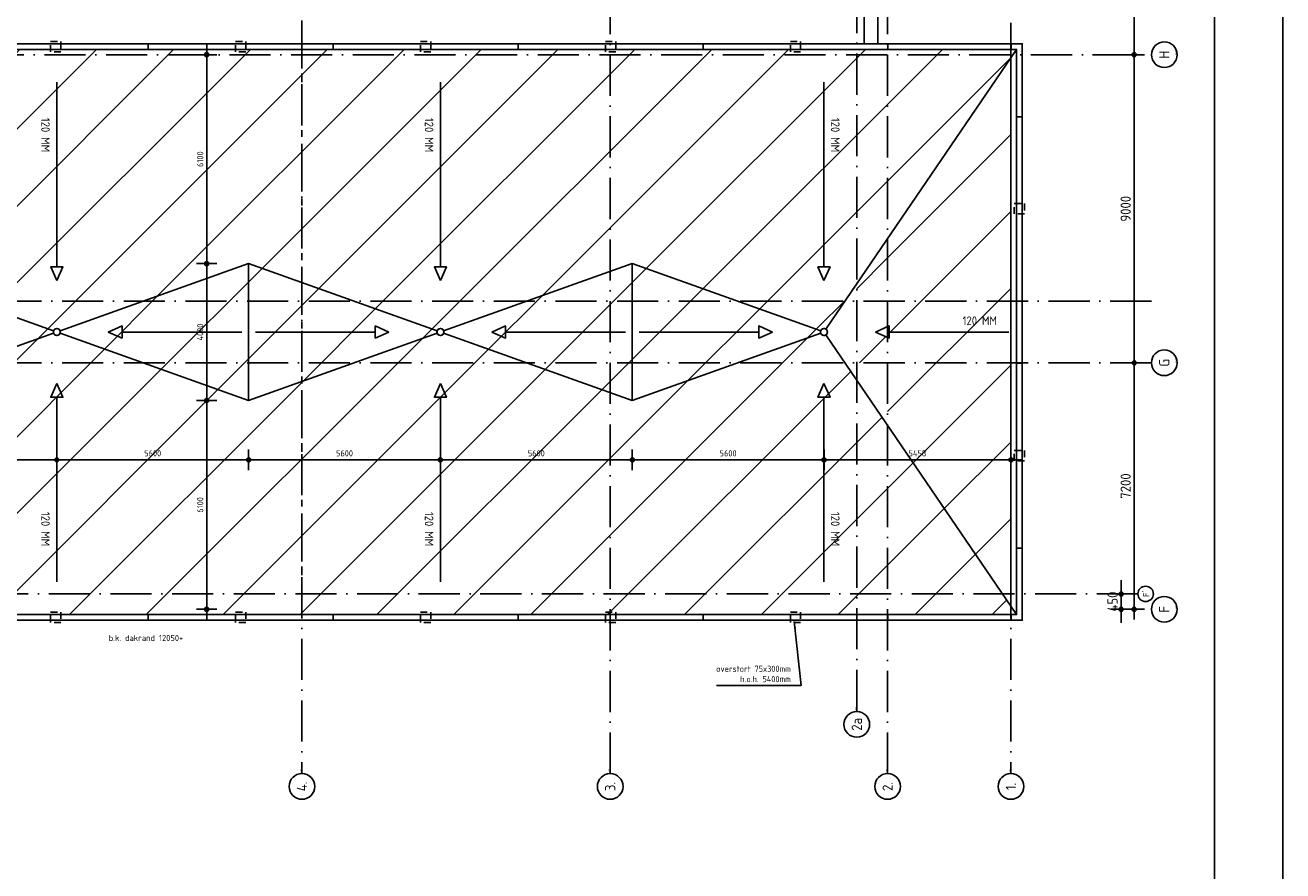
# Model space of a CAD drawing. Extents: x -9573 to 237800, y 0 to 168200.
# Tile 33 of 35: x 201078 to 237800, y 78140 to 102845. Entities that reach past the tile are written whole.
import ezdxf
from ezdxf.enums import TextEntityAlignment as Align

# ---------------------------------------------------------------- set-up
doc = ezdxf.new("R2010")
doc.units = 0
doc.header["$LTSCALE"] = 200
doc.linetypes.add('DASHDOT', pattern=[9, 6, -1.5, 0, -1.5])
doc.linetypes.add('HIDDEN', pattern=[2, 1, -1])
doc.layers.get('0').update_dxf_attribs({"linetype": 'CONTINUOUS'})
doc.layers.get('DEFPOINTS').update_dxf_attribs({"linetype": 'CONTINUOUS'})
for name, color, linetype in [('00KAD025', 2, 'CONTINUOUS'), ('00KAD070', 5, 'CONTINUOUS'), ('AL$1----_MAATVOERING', 7, 'CONTINUOUS'), ('AL$2A---_KADER', 7, 'CONTINUOUS'), ('AL$7----_STRAMIEN', 1, 'DASHDOT'), ('AL27----_DAKEN', 7, 'CONTINUOUS'), ('AL27---_DAKAFSCHOT', 7, 'CONTINUOUS'), ('ALN-----_BLOCKNAAM', 2, 'CONTINUOUS'), ('BL$4----', 7, 'CONTINUOUS'), ('MV-STRAMIEN', 7, 'CONTINUOUS')]:
    doc.layers.add(name, color=color, linetype=linetype)
doc.styles.get("Standard").update_dxf_attribs({"font": 'ISOCP'})
doc.dimstyles.new('018RADI100UIT', dxfattribs={"dimscale": 100, "dimtxt": 1.8, "dimasz": 2, "dimexe": 2, "dimexo": 3, "dimgap": 1, "dimtad": 1, "dimdec": 4, "dimrnd": 1, "dimtxsty": 'STANDARD', "dimblk1": 'MSTR3', "dimblk2": 'MSTR3', "dimcen": 3, "dimdle": 1.25, "dimse1": 1, "dimse2": 1, "dimclrd": 7, "dimclre": 1, "dimazin": 3, "dimtfac": 0.75, "dimtdec": 4, "dimtofl": 0, "dimtmove": 0, "dimatfit": 3, "dimtvp": 1.5, "dimtolj": 1, "dimtzin": 0})
doc.dimstyles.new('018STIP100UIT', dxfattribs={"dimscale": 100, "dimtxt": 1.8, "dimasz": 2, "dimexe": 2, "dimexo": 3, "dimgap": 1, "dimtad": 1, "dimdec": 4, "dimrnd": 1, "dimtxsty": 'STANDARD', "dimblk": 'MSTR3', "dimblk1": 'MSTR3', "dimblk2": 'MSTR3', "dimsah": 1, "dimcen": 3, "dimdle": 1.25, "dimse1": 1, "dimse2": 1, "dimclrd": 256, "dimclre": 1, "dimclrt": 7, "dimazin": 3, "dimtfac": 0.75, "dimtdec": 4, "dimtix": 1, "dimtmove": 0, "dimatfit": 3, "dimtvp": 1.5, "dimtolj": 1, "dimtzin": 0})
doc.dimstyles.new('030STIP100UIT', dxfattribs={"dimscale": 100, "dimtxt": 3, "dimasz": 2, "dimexe": 2, "dimexo": 3, "dimgap": 1, "dimtad": 1, "dimdec": 4, "dimrnd": 1, "dimtxsty": 'STANDARD', "dimblk": 'MSTR3', "dimcen": 3, "dimdle": 1.25, "dimse1": 1, "dimse2": 1, "dimclrd": 7, "dimclre": 1, "dimazin": 3, "dimtfac": 0.75, "dimtdec": 4, "dimtix": 1, "dimtmove": 0, "dimatfit": 3, "dimtvp": 1.5, "dimtolj": 1, "dimtzin": 0})

# ---------------------------------------------------------------- blocks, each defined once
blk = doc.blocks.new('MSTR3')
at = {"color": 0, "linetype": 'CONTINUOUS'}
for p, q in [((-1, 0), (0, 0)), ((0, 1.5), (0, 0)), ((0, 0), (0, -1.5)), ((0, 0), (1.5, 0))]:
    blk.add_line(p, q, dxfattribs=at)
blk.add_circle((0, 0), 0.3, dxfattribs=at)
blk = doc.blocks.new('*D40')
at = {"linetype": 'BYBLOCK'}
blk.add_line((196603, 90147), (201803, 90147), dxfattribs=at)
at = {"layer": 'DEFPOINTS', "color": 0, "linetype": 'BYBLOCK'}
for p in [(202003, 93880), (196403, 91880), (202003, 90147)]:
    blk.add_point(p, dxfattribs=at)
at = {"linetype": 'BYBLOCK', "xscale": 200, "yscale": 200, "zscale": 200, "rotation": 180}
blk.add_blockref('MSTR3', (196403, 90147), dxfattribs=at)
at = {"linetype": 'BYBLOCK', "xscale": 200, "yscale": 200, "zscale": 200}
blk.add_blockref('MSTR3', (202003, 90147), dxfattribs=at)
at = {"color": 7, "linetype": 'BYBLOCK', "insert": (199203, 90337), "char_height": 180, "attachment_point": 5}
blk.add_mtext('\\A1;5600', dxfattribs=at)
blk = doc.blocks.new('*D41')
at = {"linetype": 'BYBLOCK'}
blk.add_line((202203, 90147), (207403, 90147), dxfattribs=at)
at = {"layer": 'DEFPOINTS', "color": 0, "linetype": 'BYBLOCK'}
for p in [(202003, 93880), (207603, 91880), (207603, 90147)]:
    blk.add_point(p, dxfattribs=at)
at = {"linetype": 'BYBLOCK', "xscale": 200, "yscale": 200, "zscale": 200, "rotation": 180}
blk.add_blockref('MSTR3', (202003, 90147), dxfattribs=at)
at = {"linetype": 'BYBLOCK', "xscale": 200, "yscale": 200, "zscale": 200}
blk.add_blockref('MSTR3', (207603, 90147), dxfattribs=at)
at = {"color": 7, "linetype": 'BYBLOCK', "insert": (204803, 90337), "char_height": 180, "attachment_point": 5}
blk.add_mtext('\\A1;5600', dxfattribs=at)
blk = doc.blocks.new('*D42')
at = {"linetype": 'BYBLOCK'}
blk.add_line((207803, 90147), (213003, 90147), dxfattribs=at)
at = {"layer": 'DEFPOINTS', "color": 0, "linetype": 'BYBLOCK'}
for p in [(213203, 93880), (207603, 91880), (213203, 90147)]:
    blk.add_point(p, dxfattribs=at)
at = {"linetype": 'BYBLOCK', "xscale": 200, "yscale": 200, "zscale": 200, "rotation": 180}
blk.add_blockref('MSTR3', (207603, 90147), dxfattribs=at)
at = {"linetype": 'BYBLOCK', "xscale": 200, "yscale": 200, "zscale": 200}
blk.add_blockref('MSTR3', (213203, 90147), dxfattribs=at)
at = {"color": 7, "linetype": 'BYBLOCK', "insert": (210403, 90337), "char_height": 180, "attachment_point": 5}
blk.add_mtext('\\A1;5600', dxfattribs=at)
blk = doc.blocks.new('*D43')
at = {"linetype": 'BYBLOCK'}
blk.add_line((213403, 90147), (218603, 90147), dxfattribs=at)
at = {"layer": 'DEFPOINTS', "color": 0, "linetype": 'BYBLOCK'}
for p in [(213203, 93880), (218803, 91880), (218803, 90147)]:
    blk.add_point(p, dxfattribs=at)
at = {"linetype": 'BYBLOCK', "xscale": 200, "yscale": 200, "zscale": 200, "rotation": 180}
blk.add_blockref('MSTR3', (213203, 90147), dxfattribs=at)
at = {"linetype": 'BYBLOCK', "xscale": 200, "yscale": 200, "zscale": 200}
blk.add_blockref('MSTR3', (218803, 90147), dxfattribs=at)
at = {"color": 7, "linetype": 'BYBLOCK', "insert": (216003, 90337), "char_height": 180, "attachment_point": 5}
blk.add_mtext('\\A1;5600', dxfattribs=at)
blk = doc.blocks.new('*D44')
at = {"linetype": 'BYBLOCK'}
blk.add_line((219003, 90147), (224203, 90147), dxfattribs=at)
at = {"layer": 'DEFPOINTS', "color": 0, "linetype": 'BYBLOCK'}
for p in [(224403, 93880), (218803, 91880), (224403, 90147)]:
    blk.add_point(p, dxfattribs=at)
at = {"linetype": 'BYBLOCK', "xscale": 200, "yscale": 200, "zscale": 200, "rotation": 180}
blk.add_blockref('MSTR3', (218803, 90147), dxfattribs=at)
at = {"linetype": 'BYBLOCK', "xscale": 200, "yscale": 200, "zscale": 200}
blk.add_blockref('MSTR3', (224403, 90147), dxfattribs=at)
at = {"color": 7, "linetype": 'BYBLOCK', "insert": (221603, 90337), "char_height": 180, "attachment_point": 5}
blk.add_mtext('\\A1;5600', dxfattribs=at)
blk = doc.blocks.new('*D45')
at = {"linetype": 'BYBLOCK'}
blk.add_line((224603, 90147), (229660, 90147), dxfattribs=at)
at = {"layer": 'DEFPOINTS', "color": 0, "linetype": 'BYBLOCK'}
for p in [(224403, 93880), (229860, 90147), (229860, 85780)]:
    blk.add_point(p, dxfattribs=at)
at = {"linetype": 'BYBLOCK', "xscale": 200, "yscale": 200, "zscale": 200, "rotation": 180}
blk.add_blockref('MSTR3', (224403, 90147), dxfattribs=at)
at = {"linetype": 'BYBLOCK', "xscale": 200, "yscale": 200, "zscale": 200}
blk.add_blockref('MSTR3', (229860, 90147), dxfattribs=at)
at = {"color": 7, "linetype": 'BYBLOCK', "insert": (227131, 90337), "char_height": 180, "attachment_point": 5}
blk.add_mtext('\\A1;5458', dxfattribs=at)
blk = doc.blocks.new('*D46')
at = {"linetype": 'BYBLOCK'}
blk.add_line((206378, 85980), (206378, 91680), dxfattribs=at)
at = {"layer": 'DEFPOINTS', "color": 0, "linetype": 'BYBLOCK'}
for p in [(206378, 91880), (207603, 91880), (209160, 85780)]:
    blk.add_point(p, dxfattribs=at)
at = {"linetype": 'BYBLOCK', "xscale": 200, "yscale": 200, "zscale": 200}
for p, rotation in [((206378, 91880), 90), ((206378, 85780), 270)]:
    blk.add_blockref('MSTR3', p, dxfattribs=dict(at, rotation=rotation))
at = {"color": 7, "linetype": 'BYBLOCK', "insert": (206188, 88830), "char_height": 180, "attachment_point": 5, "rotation": 90}
blk.add_mtext('\\A1;6100', dxfattribs=at)
blk = doc.blocks.new('*D47')
at = {"linetype": 'BYBLOCK'}
blk.add_line((206378, 92080), (206378, 95680), dxfattribs=at)
at = {"layer": 'DEFPOINTS', "color": 0, "linetype": 'BYBLOCK'}
for p in [(206378, 95880), (207603, 95880), (207603, 91880)]:
    blk.add_point(p, dxfattribs=at)
at = {"linetype": 'BYBLOCK', "xscale": 200, "yscale": 200, "zscale": 200}
for p, rotation in [((206378, 95880), 90), ((206378, 91880), 270)]:
    blk.add_blockref('MSTR3', p, dxfattribs=dict(at, rotation=rotation))
at = {"color": 7, "linetype": 'BYBLOCK', "insert": (206188, 93880), "char_height": 180, "attachment_point": 5, "rotation": 90}
blk.add_mtext('\\A1;4000', dxfattribs=at)
blk = doc.blocks.new('*D48')
at = {"linetype": 'BYBLOCK'}
blk.add_line((206378, 96080), (206378, 101780), dxfattribs=at)
at = {"layer": 'DEFPOINTS', "color": 0, "linetype": 'BYBLOCK'}
for p in [(206378, 101980), (209160, 101980), (207603, 95880)]:
    blk.add_point(p, dxfattribs=at)
at = {"linetype": 'BYBLOCK', "xscale": 200, "yscale": 200, "zscale": 200}
for p, rotation in [((206378, 101980), 90), ((206378, 95880), 270)]:
    blk.add_blockref('MSTR3', p, dxfattribs=dict(at, rotation=rotation))
at = {"color": 7, "linetype": 'BYBLOCK', "insert": (206188, 98930), "char_height": 180, "attachment_point": 5, "rotation": 90}
blk.add_mtext('\\A1;6100', dxfattribs=at)
blk = doc.blocks.new('1011')
at = {"layer": 'AL$7----_STRAMIEN', "color": 7, "linetype": 'CONTINUOUS'}
blk.add_circle((-750, 0), 750, dxfattribs=at)
at = {"layer": 'ALN-----_BLOCKNAAM', "linetype": 'CONTINUOUS'}
blk.add_text('1011', height=100, dxfattribs=at).set_placement((0, 0))
blk = doc.blocks.new('*D77')
at = {"color": 7, "linetype": 'BYBLOCK'}
blk.add_line((229660, 122921), (226460, 122921), dxfattribs=at)
at = {"layer": 'DEFPOINTS', "color": 0, "linetype": 'BYBLOCK'}
for p in [(226260, 122921), (229860, 104657), (226260, 101981)]:
    blk.add_point(p, dxfattribs=at)
at = {"color": 7, "linetype": 'BYBLOCK', "xscale": 200, "yscale": 200, "zscale": 200, "rotation": 180}
blk.add_blockref('MSTR3', (226260, 122921), dxfattribs=at)
at = {"color": 7, "linetype": 'BYBLOCK', "xscale": 200, "yscale": 200, "zscale": 200}
blk.add_blockref('MSTR3', (229860, 122921), dxfattribs=at)
at = {"color": 0, "linetype": 'BYBLOCK', "insert": (228060, 123171), "char_height": 300, "attachment_point": 5}
blk.add_mtext('\\A1;3600', dxfattribs=at)
blk = doc.blocks.new('*D78')
at = {"color": 7, "linetype": 'BYBLOCK'}
blk.add_line((226060, 122921), (225560, 122921), dxfattribs=at)
at = {"layer": 'DEFPOINTS', "color": 0, "linetype": 'BYBLOCK'}
for p in [(225360, 123881), (225360, 122921), (226260, 101981)]:
    blk.add_point(p, dxfattribs=at)
at = {"color": 7, "linetype": 'BYBLOCK', "xscale": 200, "yscale": 200, "zscale": 200, "rotation": 180}
blk.add_blockref('MSTR3', (225360, 122921), dxfattribs=at)
at = {"color": 7, "linetype": 'BYBLOCK', "xscale": 200, "yscale": 200, "zscale": 200}
blk.add_blockref('MSTR3', (226260, 122921), dxfattribs=at)
at = {"color": 0, "linetype": 'BYBLOCK', "insert": (225810, 123171), "char_height": 300, "attachment_point": 5}
blk.add_mtext('\\A1;900', dxfattribs=at)
blk = doc.blocks.new('*D111')
at = {"color": 7, "linetype": 'BYBLOCK'}
blk.add_line((233460, 85981), (233460, 92781), dxfattribs=at)
at = {"layer": 'DEFPOINTS', "color": 0, "linetype": 'BYBLOCK'}
for p in [(233460, 92981), (233960, 92981), (233960, 85781)]:
    blk.add_point(p, dxfattribs=at)
at = {"color": 7, "linetype": 'BYBLOCK', "xscale": 200, "yscale": 200, "zscale": 200}
for p, rotation in [((233460, 92981), 90), ((233460, 85781), 270)]:
    blk.add_blockref('MSTR3', p, dxfattribs=dict(at, rotation=rotation))
at = {"color": 0, "linetype": 'BYBLOCK', "insert": (233210, 89381), "char_height": 300, "attachment_point": 5, "rotation": 90}
blk.add_mtext('\\A1;7200', dxfattribs=at)
blk = doc.blocks.new('*D112')
at = {"color": 7, "linetype": 'BYBLOCK'}
blk.add_line((233460, 93181), (233460, 101781), dxfattribs=at)
at = {"layer": 'DEFPOINTS', "color": 0, "linetype": 'BYBLOCK'}
for p in [(229860, 101981), (233460, 101981), (229860, 92981)]:
    blk.add_point(p, dxfattribs=at)
at = {"color": 7, "linetype": 'BYBLOCK', "xscale": 200, "yscale": 200, "zscale": 200}
for p, rotation in [((233460, 101981), 90), ((233460, 92981), 270)]:
    blk.add_blockref('MSTR3', p, dxfattribs=dict(at, rotation=rotation))
at = {"color": 0, "linetype": 'BYBLOCK', "insert": (233210, 97481), "char_height": 300, "attachment_point": 5, "rotation": 90}
blk.add_mtext('\\A1;9000', dxfattribs=at)
blk = doc.blocks.new('*D113')
at = {"color": 7, "linetype": 'BYBLOCK'}
blk.add_line((233460, 102181), (233460, 110781), dxfattribs=at)
at = {"layer": 'DEFPOINTS', "color": 0, "linetype": 'BYBLOCK'}
for p in [(233460, 110981), (233960, 110981), (233460, 101981)]:
    blk.add_point(p, dxfattribs=at)
at = {"color": 7, "linetype": 'BYBLOCK', "xscale": 200, "yscale": 200, "zscale": 200}
for p, rotation in [((233460, 110981), 90), ((233460, 101981), 270)]:
    blk.add_blockref('MSTR3', p, dxfattribs=dict(at, rotation=rotation))
at = {"color": 0, "linetype": 'BYBLOCK', "insert": (233210, 106481), "char_height": 300, "attachment_point": 5, "rotation": 90}
blk.add_mtext('\\A1;9000', dxfattribs=at)
blk = doc.blocks.new('1010')
at = {"layer": 'AL$7----_STRAMIEN', "color": 7, "linetype": 'CONTINUOUS'}
blk.add_circle((0, 750), 750, dxfattribs=at)
at = {"layer": 'ALN-----_BLOCKNAAM', "linetype": 'CONTINUOUS'}
blk.add_text('1010', height=100, dxfattribs=at).set_placement((0, 0))
blk = doc.blocks.new('*D126')
at = {"color": 7, "linetype": 'BYBLOCK'}
for p, q in [((233080, 86431), (233080, 86631)), ((233080, 85781), (233080, 86231)), ((233080, 85581), (233080, 85381))]:
    blk.add_line(p, q, dxfattribs=at)
at = {"layer": 'DEFPOINTS', "color": 0, "linetype": 'BYBLOCK'}
for p in [(233080, 86231), (233764, 86231), (234156, 85781)]:
    blk.add_point(p, dxfattribs=at)
at = {"color": 7, "linetype": 'BYBLOCK', "xscale": 200, "yscale": 200, "zscale": 200}
for p, rotation in [((233080, 86231), 270), ((233080, 85781), 90)]:
    blk.add_blockref('MSTR3', p, dxfattribs=dict(at, rotation=rotation))
at = {"color": 0, "linetype": 'BYBLOCK', "insert": (232830, 86006), "char_height": 300, "attachment_point": 5, "rotation": 90}
blk.add_mtext('\\A1;450', dxfattribs=at)

msp = doc.modelspace()

# ---------------------------------------------------------------- hatches: boundary and pattern name
at = {"layer": 'BL$4----'}
h = msp.add_hatch(dxfattribs=at)
h.set_pattern_fill('ANSI31', color=256, scale=500, style=0)
edge = h.paths.add_edge_path()
edge.add_line((230025.12173, 102135.22757), (185179.94534, 102135.22757))
edge.add_line((185179.94534, 102135.22757), (190746.953, 93963.5352))
edge.add_arc((190802.53354, 93880.40396), 100, 19.653824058, 123.766207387, ccw=False)
edge.add_line((190896.70773, 93914.0376), (196402.53354, 95880.40396))
edge.add_line((196402.53354, 95880.40396), (201908.35935, 93914.0376))
edge.add_arc((202002.53354, 93880.40396), 100, 19.653824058, 160.346175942, ccw=False)
edge.add_line((202096.70773, 93914.0376), (207602.53354, 95880.40396))
edge.add_line((207602.53354, 95880.40396), (213108.35935, 93914.0376))
edge.add_arc((213202.53354, 93880.40396), 100, 19.653824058, 160.346175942, ccw=False)
edge.add_line((213296.70773, 93914.0376), (218802.53354, 95880.40396))
edge.add_line((218802.53354, 95880.40396), (224308.35935, 93914.0376))
edge.add_arc((224402.53354, 93880.40396), 100, 56.233792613, 160.346175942, ccw=False)
edge.add_line((224458.11408, 93963.5352), (230025.12173, 102135.22757))
edge = h.paths.add_edge_path()
edge.add_arc((224402.53354, 93880.40396), 100, 199.653824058, 303.766207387, ccw=False)
edge.add_line((224308.35935, 93846.77032), (218802.53354, 91880.40396))
edge.add_line((218802.53354, 91880.40396), (213296.70773, 93846.77032))
edge.add_arc((213202.53354, 93880.40396), 100, 199.653824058, 340.346175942, ccw=False)
edge.add_line((213108.35935, 93846.77032), (207602.53354, 91880.40396))
edge.add_line((207602.53354, 91880.40396), (202096.70773, 93846.77032))
edge.add_arc((202002.53354, 93880.40396), 100, 199.653824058, 340.346175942, ccw=False)
edge.add_line((201908.35935, 93846.77032), (196402.53354, 91880.40396))
edge.add_line((196402.53354, 91880.40396), (190896.70773, 93846.77032))
edge.add_arc((190802.53354, 93880.40396), 100, 236.233792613, 340.346175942, ccw=False)
edge.add_line((190746.953, 93797.27272), (185179.94534, 85625.58036))
edge.add_line((185179.94534, 85625.58036), (230025.12173, 85625.58036))
edge.add_line((230025.12173, 85625.58036), (224458.11408, 93797.27272))
h = msp.add_hatch(dxfattribs=at)
h.set_pattern_fill('ANSI31', color=256, scale=500, style=0)
h.paths.add_polyline_path([(190190.5771, 92980.58036), (185179.94534, 92980.58036), (185179.94534, 92230.40396), (185247.44534, 92230.40396), (185247.44534, 91930.40396), (185179.94534, 91930.40396), (185179.94534, 86830.40396), (185247.44534, 86830.40396), (185247.44534, 86530.40396), (185179.94534, 86530.40396), (185179.94534, 86230.58036), (185592.10472, 86230.58036)])
h.paths.add_polyline_path([(190746.953, 93797.27272, -0.2504118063), (190702.53354, 93880.40396, -0.2504118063), (190746.953, 93963.5352), (190190.33676, 94780.58036), (185179.94534, 94780.58036), (185179.94534, 92980.58036), (190190.5771, 92980.58036)])
h.paths.add_polyline_path([(188899.01403, 93880.40396), (188899.01403, 94056.46126), (189299.01403, 93880.40396), (188899.01403, 93704.34667)], flags=16)
h.paths.add_polyline_path([(229860.12166, 92980.58036), (226260.29813, 92980.58036), (226260.29813, 91151.88501), (229612.96236, 86230.58036), (229860.12166, 86230.58036)])
h.paths.add_polyline_path([(229860.12166, 94780.58036), (226260.29813, 94780.58036), (226260.29813, 94036.32254), (226306.05305, 94056.46126), (226306.05305, 93880.40396), (226306.05305, 93704.34667), (226260.29813, 93724.48539), (226260.29813, 92980.58036), (229860.12166, 92980.58036)])
h.paths.add_polyline_path([(226260.29813, 93724.48539), (225906.05305, 93880.40396), (226260.29813, 94036.32254), (226260.29813, 94780.58036), (225360.29813, 94780.58036), (225360.29813, 92980.58036), (226260.29813, 92980.58036)])
h.paths.add_polyline_path([(225360.29813, 94780.58036), (225014.73031, 94780.58036), (224458.11408, 93963.5352, -0.2504118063), (224502.53354, 93880.40396, -0.2504118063), (224458.11408, 93797.27272), (225014.48997, 92980.58036), (225360.29813, 92980.58036)])
h.paths.add_polyline_path([(229860.12166, 101893.02747), (226260.29813, 96608.92291), (226260.29813, 94780.58036), (229860.12166, 94780.58036)])
h.paths.add_polyline_path([(187546.69603, 90472.09157), (188116.13564, 90472.09157), (188116.13564, 90201.96913), (187546.69603, 90201.96913)], flags=24)
h.paths.add_polyline_path([(185690.55977, 94398.35438), (186765.55977, 94398.35438), (186765.55977, 94023.30516), (185690.55977, 94023.30516)], flags=24)
h.paths.add_polyline_path([(226852.41583, 90471.96913), (227410.41583, 90471.96913), (227410.41583, 90201.96913), (226852.41583, 90201.96913)], flags=24)
h.paths.add_polyline_path([(228439.5073, 94398.35438), (229514.5073, 94398.35438), (229514.5073, 94023.30516), (228439.5073, 94023.30516)], flags=24)
h = msp.add_hatch(dxfattribs=at)
h.set_pattern_fill('ANSI31', color=256, scale=500, style=0)
h.paths.add_polyline_path([(226260.29813, 96608.92291), (225360.29813, 95287.83202), (225360.29813, 94780.58036), (226260.29813, 94780.58036)])
h = msp.add_hatch(dxfattribs=at)
h.set_pattern_fill('ANSI31', color=256, scale=500, style=0)
edge = h.paths.add_edge_path()
edge.add_line((196402.53354, 95880.40396), (190896.70773, 93914.0376))
edge.add_arc((190802.53354, 93880.40396), 100, 0, 19.653824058, ccw=False)
edge.add_arc((190802.53354, 93880.40396), 100, -19.653824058, 0, ccw=False)
edge.add_line((190896.70773, 93846.77032), (196402.53354, 91880.40396))
edge.add_line((196402.53354, 91880.40396), (201908.35935, 93846.77032))
edge.add_arc((202002.53354, 93880.40396), 100, 180, 199.653824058, ccw=False)
edge.add_arc((202002.53354, 93880.40396), 100, 160.346175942, 180, ccw=False)
edge.add_line((201908.35935, 93914.0376), (196402.53354, 95880.40396))
edge = h.paths.add_edge_path()
edge.add_arc((213202.53354, 93880.40396), 100, 180, 199.653824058, ccw=False)
edge.add_arc((213202.53354, 93880.40396), 100, 160.346175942, 180, ccw=False)
edge.add_line((213108.35935, 93914.0376), (207602.53354, 95880.40396))
edge.add_line((207602.53354, 95880.40396), (202096.70773, 93914.0376))
edge.add_arc((202002.53354, 93880.40396), 100, 0, 19.653824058, ccw=False)
edge.add_arc((202002.53354, 93880.40396), 100, -19.653824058, 0, ccw=False)
edge.add_line((202096.70773, 93846.77032), (207602.53354, 91880.40396))
edge.add_line((207602.53354, 91880.40396), (213108.35935, 93846.77032))
edge = h.paths.add_edge_path()
edge.add_arc((224402.53354, 93880.40396), 100, 180, 199.653824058, ccw=False)
edge.add_arc((224402.53354, 93880.40396), 100, 160.346175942, 180, ccw=False)
edge.add_line((224308.35935, 93914.0376), (218802.53354, 95880.40396))
edge.add_line((218802.53354, 95880.40396), (213296.70773, 93914.0376))
edge.add_arc((213202.53354, 93880.40396), 100, 0, 19.653824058, ccw=False)
edge.add_arc((213202.53354, 93880.40396), 100, -19.653824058, 0, ccw=False)
edge.add_line((213296.70773, 93846.77032), (218802.53354, 91880.40396))
edge.add_line((218802.53354, 91880.40396), (224308.35935, 93846.77032))
h = msp.add_hatch(dxfattribs=at)
h.set_pattern_fill('ANSI31', color=256, scale=500, style=0)
h.paths.add_polyline_path([(225360.29813, 94780.58036), (225014.73031, 94780.58036), (224458.11408, 93963.5352, -0.2504118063), (224502.53354, 93880.40396, -0.2504118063), (224458.11408, 93797.27272), (225014.48997, 92980.58036), (225360.29813, 92980.58036)])
h.paths.add_polyline_path([(226260.29813, 94036.32254), (226260.29813, 94780.58036), (225360.29813, 94780.58036), (225360.29813, 92980.58036), (226260.29813, 92980.58036), (226260.29813, 93724.48539), (225906.05305, 93880.40396)])

# ---------------------------------------------------------------- linework, layer by layer
at = {"layer": '00KAD025', "linetype": 'CONTINUOUS'}
msp.add_line((237800, 0), (237800, 168200), dxfattribs=at)
at = {"layer": '00KAD070', "linetype": 'CONTINUOUS'}
msp.add_line((235800, 2000), (235800, 166200), dxfattribs=at)
at = {"layer": 'AL$7----_STRAMIEN', "color": 1}
for p, q in [((229860.29813, 124517.90623), (229860.29813, 80980.58036)), ((229860.12166, 101980.40396), (229860.12166, 85780.40396))]:
    msp.add_line(p, q, dxfattribs=at)
for points in [[(209160.29813, 124517.90623), (209160.29813, 80980.58036)], [(218160.29813, 80980.58036), (218160.29813, 124517.90623)], [(225360.29813, 82812.20261), (225360.29813, 124517.90623)], [(226260.29813, 80980.58036), (226260.29813, 124517.90623)], [(-5367.20421, 101980.58036), (233965.12151, 101980.58036)], [(233960.29813, 94780.58036), (-5367.20421, 94780.58036)], [(233960.29813, 92980.58036), (-5367.20421, 92980.58036)], [(233568.74068, 86230.58036), (-2089.62728, 86230.58036)]]:
    msp.add_lwpolyline(points, dxfattribs=at)
at = {"layer": 'AL27----_DAKEN', "color": 1}
for points in [[(192350.29813, 102330.58033), (192350.29813, 119990.58036), (225970.29813, 119990.58036), (225970.29813, 102330.58033)], [(192740.29813, 102330.58033), (192740.29813, 119600.58036), (225580.29813, 119600.58036), (225580.29813, 102330.58033)]]:
    msp.add_lwpolyline(points, dxfattribs=at)
at = {"layer": 'AL27----_DAKEN', "color": 1, "linetype": 'HIDDEN'}
msp.add_lwpolyline([(209160.29813, 119380.40396), (209160.29813, 85780.40396)], dxfattribs=at)
at = {"layer": 'AL27----_DAKEN', "color": 4}
for points in [[(185179.94534, 102300.22757), (230190.12173, 102300.22757), (230190.12173, 85460.58036), (185179.94534, 85460.58036)], [(185179.94534, 102135.22757), (230025.12173, 102135.22757), (230025.12173, 85625.58036), (185179.94534, 85625.58036)], [(204670.29813, 102135.22757), (204670.29813, 102290.40396)], [(210070.29813, 102135.22757), (210070.29813, 102290.40396)], [(215470.29813, 102135.22757), (215470.29813, 102290.40396)], [(220870.29813, 102135.22757), (220870.29813, 102290.40396)], [(226270.29813, 102135.22757), (226270.29813, 102290.40396)], [(229870.29813, 102135.22757), (229870.29813, 102290.40396)], [(230180.29813, 100170.75675), (230025.12173, 100170.75675)], [(230180.29813, 92970.75675), (230025.12173, 92970.75675)], [(230180.29813, 87570.75675), (230025.12173, 87570.75675)], [(204670.29813, 85460.58035), (204670.29813, 85625.58036)], [(210070.29813, 85460.58035), (210070.29813, 85625.58036)], [(215470.29813, 85460.58035), (215470.29813, 85625.58036)], [(220870.29813, 85460.58035), (220870.29813, 85625.58036)], [(226270.29813, 85460.58035), (226270.29813, 85625.58036)], [(229870.29813, 85460.58035), (229870.29813, 85625.58036)]]:
    msp.add_lwpolyline(points, dxfattribs=at)
at = {"layer": 'AL27----_DAKEN', "color": 1, "linetype": 'HIDDEN'}
for points in [[(201820.29813, 102062.81577), (201820.29813, 102362.81577), (202120.29813, 102362.81577), (202120.29813, 102062.81577)], [(207220.29813, 102062.81577), (207220.29813, 102362.81577), (207520.29813, 102362.81577), (207520.29813, 102062.81577)], [(212620.29813, 102062.81577), (212620.29813, 102362.81577), (212920.29813, 102362.81577), (212920.29813, 102062.81577)], [(218020.29813, 102062.81577), (218020.29813, 102362.81577), (218320.29813, 102362.81577), (218320.29813, 102062.81577)], [(223420.29813, 102062.81576), (223420.29813, 102362.81576), (223720.29813, 102362.81576), (223720.29813, 102062.81576)], [(230257.62173, 97330.40396), (229957.62173, 97330.40396), (229957.62173, 97630.40396), (230257.62173, 97630.40396)], [(230257.62173, 90120.75675), (229957.62173, 90120.75675), (229957.62173, 90420.75675), (230257.62173, 90420.75675)], [(201820.29813, 85397.99216), (201820.29813, 85697.99216), (202120.29813, 85697.99216), (202120.29813, 85397.99216)], [(207220.29813, 85397.99216), (207220.29813, 85697.99216), (207520.29813, 85697.99216), (207520.29813, 85397.99216)], [(212620.29813, 85397.99216), (212620.29813, 85697.99216), (212920.29813, 85697.99216), (212920.29813, 85397.99216)], [(218020.29813, 85397.99216), (218020.29813, 85697.99216), (218320.29813, 85697.99216), (218320.29813, 85397.99216)], [(223420.29813, 85397.99216), (223420.29813, 85697.99216), (223720.29813, 85697.99216), (223720.29813, 85397.99216)]]:
    msp.add_lwpolyline(points, close=True, dxfattribs=at)
at = {"layer": 'AL27----_DAKEN'}
for points in [[(202002.53354, 95783.92347), (202002.53354, 101174.71137)], [(213202.53354, 95783.92347), (213202.53354, 101174.71137)], [(224402.53354, 95783.92347), (224402.53354, 101174.71137)], [(202002.53354, 95383.92347), (201826.47624, 95783.92347), (202002.53354, 95783.92347)], [(202002.53354, 95383.92347), (202178.59083, 95783.92347), (202002.53354, 95783.92347)], [(213202.53354, 95383.92347), (213026.47624, 95783.92347), (213202.53354, 95783.92347)], [(213202.53354, 95383.92347), (213378.59083, 95783.92347), (213202.53354, 95783.92347)], [(224402.53354, 95383.92347), (224226.47624, 95783.92347), (224402.53354, 95783.92347)], [(224402.53354, 95383.92347), (224578.59083, 95783.92347), (224402.53354, 95783.92347)], [(203506.05305, 93880.40396), (203906.05305, 94056.46126), (203906.05305, 93880.40396)], [(211699.01403, 93880.40396), (211299.01403, 94056.46126), (211299.01403, 93880.40396)], [(214706.05305, 93880.40396), (215106.05305, 94056.46126), (215106.05305, 93880.40396)], [(222899.01403, 93880.40396), (222499.01403, 94056.46126), (222499.01403, 93880.40396)], [(225906.05305, 93880.40396), (226306.05305, 94056.46126), (226306.05305, 93880.40396)], [(203506.05305, 93880.40396), (203906.05305, 93704.34667), (203906.05305, 93880.40396)], [(203906.05305, 93880.40396), (207402.59124, 93880.40396)], [(211299.01403, 93880.40396), (207802.47583, 93880.40396)], [(211699.01403, 93880.40396), (211299.01403, 93704.34667), (211299.01403, 93880.40396)], [(214706.05305, 93880.40396), (215106.05305, 93704.34667), (215106.05305, 93880.40396)], [(215106.05305, 93880.40396), (218602.59124, 93880.40396)], [(222499.01403, 93880.40396), (219002.47583, 93880.40396)], [(222899.01403, 93880.40396), (222499.01403, 93704.34667), (222499.01403, 93880.40396)], [(225906.05305, 93880.40396), (226306.05305, 93704.34667), (226306.05305, 93880.40396)], [(226306.05305, 93880.40396), (229802.59124, 93880.40396)], [(202002.53354, 92376.88445), (201826.47624, 91976.88445), (202002.53354, 91976.88445)], [(202002.53354, 92376.88445), (202178.59083, 91976.88445), (202002.53354, 91976.88445)], [(213202.53354, 92376.88445), (213026.47624, 91976.88445), (213202.53354, 91976.88445)], [(213202.53354, 92376.88445), (213378.59083, 91976.88445), (213202.53354, 91976.88445)], [(224402.53354, 92376.88445), (224226.47624, 91976.88445), (224402.53354, 91976.88445)], [(224402.53354, 92376.88445), (224578.59083, 91976.88445), (224402.53354, 91976.88445)], [(202002.53354, 91976.88445), (202002.53354, 86586.09655)], [(213202.53354, 91976.88445), (213202.53354, 86586.09655)], [(224402.53354, 91976.88445), (224402.53354, 86586.09655)]]:
    msp.add_lwpolyline(points, dxfattribs=at)
for centre in [(202002.53354, 93880.40396), (213202.53354, 93880.40396), (224402.53354, 93880.40396)]:
    msp.add_circle(centre, 100, dxfattribs=at)
at = {"layer": 'AL27---_DAKAFSCHOT', "color": 1}
msp.add_lwpolyline([(230025.12173, 102135.22757), (230025.12173, 85625.58036), (185179.94534, 85625.58036), (185179.94534, 102135.22757)], close=True, dxfattribs=at)
for points in [[(230025.12173, 102135.22757), (185179.94534, 102135.22757), (190746.953, 93963.5352, -0.4883397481), (190896.70773, 93914.0376), (196402.53354, 95880.40396), (201908.35935, 93914.0376, -0.7047191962), (202096.70773, 93914.0376), (207602.53354, 95880.40396), (213108.35935, 93914.0376, -0.7047191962), (213296.70773, 93914.0376), (218802.53354, 95880.40396), (224308.35935, 93914.0376, -0.4883397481), (224458.11408, 93963.5352)], [(230025.12173, 102135.22757), (224458.11408, 93963.5352, -0.2504118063), (224502.53354, 93880.40396, -0.2504118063), (224458.11408, 93797.27272), (230025.12173, 85625.58036)], [(196402.53354, 95880.40396), (190896.70773, 93914.0376, -0.0859668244), (190902.53354, 93880.40396, -0.0859668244), (190896.70773, 93846.77032), (196402.53354, 91880.40396), (201908.35935, 93846.77032, -0.0859668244), (201902.53354, 93880.40396, -0.0859668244), (201908.35935, 93914.0376)], [(213108.35935, 93846.77032, -0.0859668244), (213102.53354, 93880.40396, -0.0859668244), (213108.35935, 93914.0376), (207602.53354, 95880.40396), (202096.70773, 93914.0376, -0.0859668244), (202102.53354, 93880.40396, -0.0859668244), (202096.70773, 93846.77032), (207602.53354, 91880.40396)], [(224308.35935, 93846.77032, -0.0859668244), (224302.53354, 93880.40396, -0.0859668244), (224308.35935, 93914.0376), (218802.53354, 95880.40396), (213296.70773, 93914.0376, -0.0859668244), (213302.53354, 93880.40396, -0.0859668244), (213296.70773, 93846.77032), (218802.53354, 91880.40396)], [(224458.11408, 93797.27272, -0.4883397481), (224308.35935, 93846.77032), (218802.53354, 91880.40396), (213296.70773, 93846.77032, -0.7047191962), (213108.35935, 93846.77032), (207602.53354, 91880.40396), (202096.70773, 93846.77032, -0.7047191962), (201908.35935, 93846.77032), (196402.53354, 91880.40396), (190896.70773, 93846.77032, -0.4883397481), (190746.953, 93797.27272), (185179.94534, 85625.58036), (230025.12173, 85625.58036)]]:
    msp.add_lwpolyline(points, format="xyb", close=True, dxfattribs=at)
for points in [[(207602.53354, 95880.40396), (207602.53354, 91880.40396)], [(218802.53354, 95880.40396), (218802.53354, 91880.40396)]]:
    msp.add_lwpolyline(points, dxfattribs=at)

# ---------------------------------------------------------------- block references
at = {"layer": 'AL$7----_STRAMIEN'}
ref = msp.add_blockref('1010', (234715.12151, 101980.58036), dxfattribs=dict(at, xscale=0.5, yscale=0.5, zscale=0.5, rotation=90))
ref.add_attrib('STR-NAAM', 'H', dxfattribs={"color": 3, "linetype": 'CONTINUOUS', "height": 300, "rotation": 90}).set_placement((234340.12151, 101980.58036), align=Align.MIDDLE)
ref = msp.add_blockref('1010', (234712.70982, 92980.58036), dxfattribs=dict(at, xscale=0.5, yscale=0.5, zscale=0.5, rotation=90))
ref.add_attrib('STR-NAAM', 'G', dxfattribs={"color": 3, "linetype": 'CONTINUOUS', "height": 300, "rotation": 90}).set_placement((234337.70982, 92980.58036), align=Align.MIDDLE)
ref = msp.add_blockref('1010', (234018.74068, 86230.58036), dxfattribs=dict(at, xscale=0.3, yscale=0.3, zscale=0.3, rotation=90))
ref.add_attrib('STR-NAAM', "F'", dxfattribs={"color": 3, "linetype": 'CONTINUOUS', "height": 180, "rotation": 90}).set_placement((233793.74068, 86230.58036), align=Align.MIDDLE)
ref = msp.add_blockref('1010', (234712.70982, 85780.58036), dxfattribs=dict(at, xscale=0.5, yscale=0.5, zscale=0.5, rotation=90))
ref.add_attrib('STR-NAAM', 'F', dxfattribs={"color": 3, "linetype": 'CONTINUOUS', "height": 300, "rotation": 90}).set_placement((234337.70982, 85780.58036), align=Align.MIDDLE)
ref = msp.add_blockref('1011', (225360.29813, 82794.58227), dxfattribs=dict(at, xscale=0.5, yscale=0.5, zscale=0.5, rotation=90))
ref.add_attrib('STR-NAAM', '2a', dxfattribs={"color": 3, "linetype": 'CONTINUOUS', "height": 300, "rotation": 90}).set_placement((225360.29813, 82419.58227), align=Align.MIDDLE)
ref = msp.add_blockref('1011', (209160.29813, 80980.58036), dxfattribs=dict(at, xscale=0.5, yscale=0.5, zscale=0.5, rotation=90))
ref.add_attrib('STR-NAAM', '4.', dxfattribs={"color": 3, "linetype": 'CONTINUOUS', "height": 300, "rotation": 90}).set_placement((209160.29813, 80605.58036), align=Align.MIDDLE)
ref = msp.add_blockref('1011', (218160.29813, 80980.58036), dxfattribs=dict(at, xscale=0.5, yscale=0.5, zscale=0.5, rotation=90))
ref.add_attrib('STR-NAAM', '3.', dxfattribs={"color": 3, "linetype": 'CONTINUOUS', "height": 300, "rotation": 90}).set_placement((218160.29813, 80605.58036), align=Align.MIDDLE)
ref = msp.add_blockref('1011', (226260.29813, 80980.58036), dxfattribs=dict(at, xscale=0.5, yscale=0.5, zscale=0.5, rotation=90))
ref.add_attrib('STR-NAAM', '2.', dxfattribs={"color": 3, "linetype": 'CONTINUOUS', "height": 300, "rotation": 90}).set_placement((226260.29813, 80605.58036), align=Align.MIDDLE)
ref = msp.add_blockref('1011', (229860.29813, 80980.58036), dxfattribs=dict(at, xscale=0.5, yscale=0.5, zscale=0.5, rotation=90))
ref.add_attrib('STR-NAAM', '1.', dxfattribs={"color": 3, "linetype": 'CONTINUOUS', "height": 300, "rotation": 90}).set_placement((229860.29813, 80605.58036), align=Align.MIDDLE)

# ---------------------------------------------------------------- texts
at = {"layer": 'AL$1----_MAATVOERING', "color": 1, "insert": (223433.68688, 83891.85667), "char_height": 180, "attachment_point": 6}
msp.add_mtext('\\A1;overstort 75x300mm\\Ph.o.h. 5400mm', dxfattribs=at)
at = {"layer": 'AL$2A---_KADER', "color": 4, "insert": (203515.78084, 85028.90649), "char_height": 175, "attachment_point": 1}
msp.add_mtext('b.k. dakrand 12050+', dxfattribs=at)
at = {"layer": 'AL27----_DAKEN', "char_height": 250, "width": 1902.82, "rotation": 270}
for insert, attachment_point in [((201547.08312, 100135.50028), 7), ((212747.08312, 100135.50028), 7), ((224857.98395, 100135.50028), 1), ((201547.08312, 87625.30764), 9), ((212747.08312, 87625.30764), 9), ((224857.98395, 87625.30764), 3)]:
    msp.add_mtext('120 MM', dxfattribs=dict(at, insert=insert, attachment_point=attachment_point))
at = {"layer": 'AL27----_DAKEN', "insert": (229452.0073, 94335.85438), "char_height": 250, "width": 1902.82, "attachment_point": 3}
msp.add_mtext('120 MM', dxfattribs=at)

# ---------------------------------------------------------------- dimensions: what is measured, and where the dimension line sits
at = {"layer": 'AL$1----_MAATVOERING', "color": 1}
for base, p1, p2, picture, middle in [((206378.04497, 101980.40396), (207602.53354, 95880.40396), (209160.29813, 101980.40396), '*D48', (206188.04497, 98930.40396)), ((206378.04497, 95880.40396), (207602.53354, 91880.40396), (207602.53354, 95880.40396), '*D47', (206188.04497, 93880.40396)), ((206378.04497, 91880.40396), (209160.29813, 85780.40396), (207602.53354, 91880.40396), '*D46', (206188.04497, 88830.40396))]:
    dim = msp.add_linear_dim(base=base, p1=p1, p2=p2, angle=90, dimstyle='018STIP100UIT', dxfattribs=at)
    dim.commit()
    dim.dimension.update_dxf_attribs({"geometry": picture, "text_midpoint": middle})
for base, p1, p2, picture, middle in [((202002.53354, 90146.96913), (196402.53354, 91880.40396), (202002.53354, 93880.40396), '*D40', (199202.53354, 90336.96913)), ((207602.53354, 90146.96913), (202002.53354, 93880.40396), (207602.53354, 91880.40396), '*D41', (204802.53354, 90336.96913)), ((213202.53354, 90146.96913), (207602.53354, 91880.40396), (213202.53354, 93880.40396), '*D42', (210402.53354, 90336.96913)), ((218802.53354, 90146.96913), (213202.53354, 93880.40396), (218802.53354, 91880.40396), '*D43', (216002.53354, 90336.96913)), ((224402.53354, 90146.96913), (218802.53354, 91880.40396), (224402.53354, 93880.40396), '*D44', (221602.53354, 90336.96913)), ((229860.29813, 90146.96913), (224402.53354, 93880.40396), (229860.29813, 85780.40396), '*D45', (227131.41583, 90336.96913))]:
    dim = msp.add_linear_dim(base=base, p1=p1, p2=p2, dimstyle='018STIP100UIT', dxfattribs=at)
    dim.commit()
    dim.dimension.update_dxf_attribs({"geometry": picture, "text_midpoint": middle})
at = {"layer": 'MV-STRAMIEN', "color": 7}
for base, p1, p2, angle, picture, middle in [((225360.29813, 122920.58036), (226260.29813, 101980.58036), (225360.29813, 123880.58035), 180, '*D78', (225810.29813, 123170.58036)), ((226260.29813, 122920.58036), (229860.29813, 104657.14243), (226260.29813, 101980.58036), 180, '*D77', (228060.29813, 123170.58036)), ((233460.29813, 110980.58035), (233460.29813, 101980.58036), (233960.29813, 110980.58035), 90, '*D113', (233210.29813, 106480.58036)), ((233460.29813, 101980.58036), (229860.29813, 92980.58036), (229860.29813, 101980.58036), 90, '*D112', (233210.29813, 97480.58036)), ((233460.29813, 92980.58036), (233960.29813, 85780.58036), (233960.29813, 92980.58036), 90, '*D111', (233210.2686, 89380.58036)), ((233079.79682, 86230.58036), (234155.81148, 85780.58036), (233764.25403, 86230.58036), 90, '*D126', (232829.79682, 86005.58036))]:
    dim = msp.add_linear_dim(base=base, p1=p1, p2=p2, angle=angle, dimstyle='030STIP100UIT', dxfattribs=at)
    dim.commit()
    dim.dimension.update_dxf_attribs({"geometry": picture, "text_midpoint": middle})

# ---------------------------------------------------------------- leaders
at = {"layer": 'AL$1----_MAATVOERING', "color": 7, "annotation_type": 0, "has_hookline": 1, "hookline_direction": 1, "text_width": 2166.97386}
msp.add_leader([(223533.68688, 85421.78109), (223733.68688, 83551.85667), (223533.68688, 83551.85667)], dimstyle='018RADI100UIT', dxfattribs=at)

doc.saveas('drawing.dxf')
